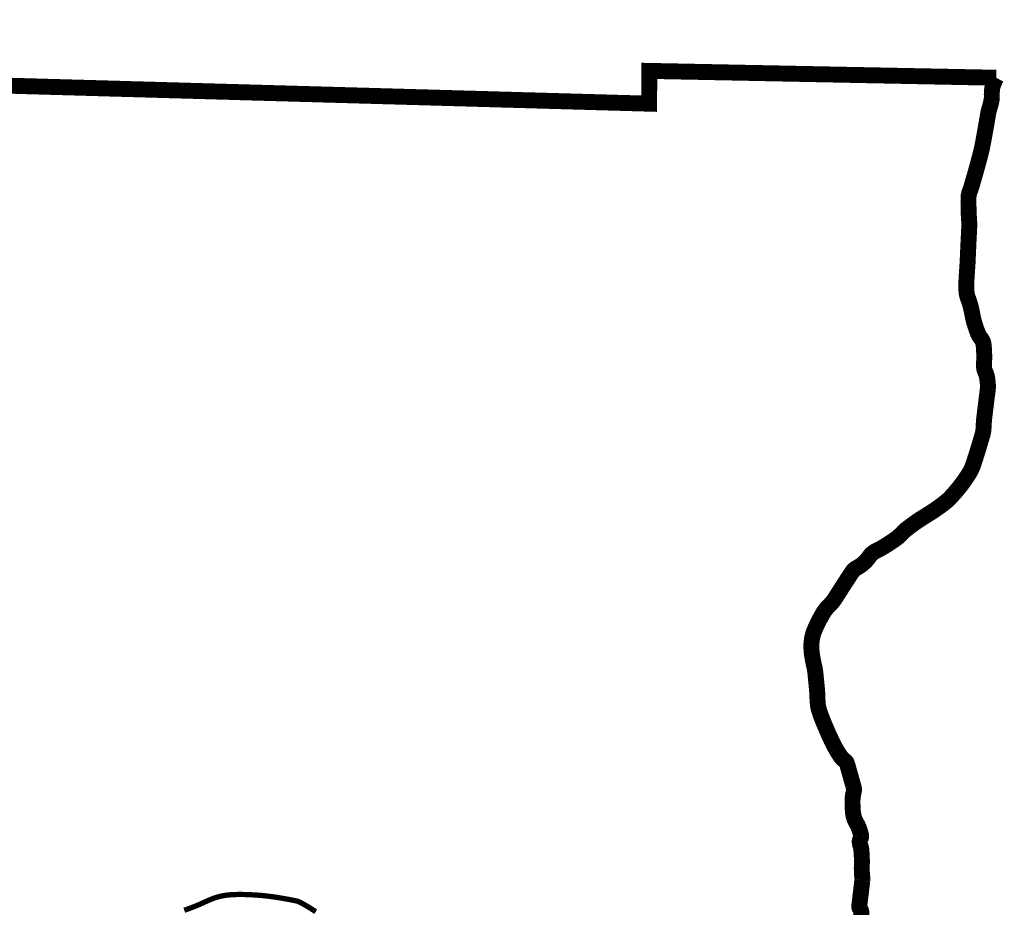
# Model space of a CAD drawing. Header units: feet. Extents: x 32.3 to 40.8, y 4.2 to 15.2.
# Tile 168 of 169: x 39.664 to 40.09, y 6.176 to 6.561. Entities that reach past the tile are written whole.
import ezdxf

# ---------------------------------------------------------------- set-up
doc = ezdxf.new("R2010")
doc.units = ezdxf.units.FT
doc.header["$MEASUREMENT"] = 0
doc.layers.add('BELMONT-BORDER', color=7, linetype='Continuous')
doc.layers.add('FACE', color=7, linetype='Continuous')

msp = doc.modelspace()

# ---------------------------------------------------------------- linework, layer by layer
at = {"layer": 'BELMONT-BORDER', "color": 7, "const_width": 0.00691}
msp.add_lwpolyline([(38.845, 5.61939), (38.8538, 6.55481), (39.12114, 6.55737), (39.12126, 6.54734), (39.93652, 6.52443), (39.93659, 6.53864), (40.08698, 6.53567)], dxfattribs=at)
msp.add_lwpolyline([(40.02845, 6.17191, 0.042798), (40.02848, 6.17386, 0.147885), (40.02792, 6.17534, -0.194316), (40.02759, 6.17653, -0.002644), (40.02786, 6.17884, 0.001533), (40.02834, 6.18281, 0.000167), (40.02887, 6.18734, 0.002446), (40.0289, 6.18765, 0.058399), (40.02889, 6.18903, -0.028804), (40.02869, 6.19182, -0.008123), (40.0287, 6.19435, 0.009336), (40.02871, 6.19688, 0.009851), (40.02867, 6.1982, 0.005039), (40.0285, 6.20078, 0.063836), (40.02815, 6.20247, -0.062086), (40.02779, 6.20422, -0.155581), (40.0281, 6.20558, 0.162501), (40.02839, 6.20688, 0.039146), (40.02819, 6.20794, 0.019266), (40.02754, 6.21001, 0.051338), (40.02627, 6.21268, -0.063951), (40.0253, 6.21486, -0.050097), (40.02486, 6.21711, -0.023551), (40.02465, 6.22197, -0.064423), (40.02518, 6.226, 0.133949), (40.02517, 6.22798, 0.000137), (40.02492, 6.22885, 0.000035), (40.02396, 6.23228, 0.000059), (40.02257, 6.23724, 0.000313), (40.02231, 6.23817, 0.1759), (40.02134, 6.23952, -0.099608), (40.01934, 6.24158, -0.007684), (40.01766, 6.24426, -0.016767), (40.01696, 6.24552, -0.005872), (40.01565, 6.24813, -0.006046), (40.01444, 6.25069, -0.006159), (40.01363, 6.25253, -0.002978), (40.01202, 6.25636, -0.018533), (40.01019, 6.2613, -0.044957), (40.0097, 6.26342, -0.029655), (40.00948, 6.26616, 0.017705), (40.00923, 6.27076, 0.002412), (40.00878, 6.27548, 0.004295), (40.00849, 6.27813, 0.030338), (40.00802, 6.28075, -0.01961), (40.0072, 6.28479, -0.034839), (40.00683, 6.28889, -0.044435), (40.00705, 6.29212, -0.052647), (40.00798, 6.29558, -0.032742), (40.01039, 6.30079, -0.006896), (40.01188, 6.30345, -0.018536), (40.01248, 6.30441, -0.055063), (40.01481, 6.30711, 0.060634), (40.01689, 6.30959, 0.004094), (40.01827, 6.31174, -0.002517), (40.02049, 6.31523, -0.002667), (40.02353, 6.3199, -0.007271), (40.02468, 6.3216, -0.122024), (40.02638, 6.32308, 0.067961), (40.02967, 6.32538, 0.058401), (40.03205, 6.32816, -0.093443), (40.03367, 6.32979, -0.044105), (40.03566, 6.33093, 0.03269), (40.03838, 6.3324, 0.008987), (40.04252, 6.3351, 0.020323), (40.04428, 6.3364, 0.038931), (40.04607, 6.33809, -0.039161), (40.04787, 6.33978, -0.012183), (40.05073, 6.34197, -0.011703), (40.05381, 6.3441, -0.009097), (40.0563, 6.34568, 0.007942), (40.05916, 6.34748, 0.011581), (40.06148, 6.34906, 0.008333), (40.06461, 6.35139, 0.040823), (40.06722, 6.35377, 0.022202), (40.07142, 6.35869, 0.028135), (40.07535, 6.36435, 0.055127), (40.07684, 6.36754, 0.005018), (40.07785, 6.3706, 0.003509), (40.07923, 6.375, 0.002576), (40.08102, 6.381, 0.021431), (40.0812, 6.38173, 0.042111), (40.08147, 6.3841, -0.02204), (40.08181, 6.38865, -0.000345), (40.08234, 6.39304, -0.000454), (40.08275, 6.39638, -0.003055), (40.08303, 6.39855, 0.003074), (40.08331, 6.40073, 0.046227), (40.08335, 6.40224, 0.021537), (40.08301, 6.40548, 0.074331), (40.08224, 6.40801, -0.091163), (40.08167, 6.4101, -0.038585), (40.08166, 6.41217, 0.024519), (40.08174, 6.41544, 0.01373), (40.08153, 6.41938, 0.038329), (40.08131, 6.42078, 0.119853), (40.08039, 6.42257, -0.086595), (40.07897, 6.42495, -0.010577), (40.07783, 6.42813, -0.018129), (40.07727, 6.43002, -0.016431), (40.07665, 6.43282, 0.013009), (40.07589, 6.43636, 0.035361), (40.07477, 6.43989, -0.055809), (40.07415, 6.44216, -0.036436), (40.07397, 6.44432, -0.017567), (40.07409, 6.44881, -0.003901), (40.07438, 6.45313, 0.007515), (40.07452, 6.45537, 0.000808), (40.07472, 6.45983, -0.000521), (40.07492, 6.46428, -0.001751), (40.07509, 6.46779, 0.003697), (40.07526, 6.47129, 0.029137), (40.07523, 6.4732, -0.011245), (40.07497, 6.47813, -0.010117), (40.07492, 6.48383, -0.053041), (40.07504, 6.48491, -0.035791), (40.07551, 6.48645, 0.021189), (40.07637, 6.48903, 0.000995), (40.07779, 6.49397, 0.001659), (40.07862, 6.49693, 0.003277), (40.08014, 6.50257, 0.009095), (40.08064, 6.50462, 0.009058), (40.08107, 6.50671, 0.002443), (40.08249, 6.51452, 0.002868), (40.08295, 6.51723, -0.002647), (40.08341, 6.51995, -0.033092), (40.08406, 6.52258, 0.027125), (40.08489, 6.52578, 0.05683), (40.08503, 6.52746, -0.030831), (40.08513, 6.53057, -0.063579), (40.08559, 6.53261, -0.039453), (40.08698, 6.53567)], format="xyb", dxfattribs=at)
at = {"layer": 'FACE', "color": 7, "const_width": 0.0023}
msp.add_lwpolyline([(39.73507, 6.17467), (39.73656, 6.17521), (39.73802, 6.17573), (39.73943, 6.17626), (39.74081, 6.17683), (39.74215, 6.17742), (39.74347, 6.17803), (39.74479, 6.17863), (39.74611, 6.1792), (39.74746, 6.17974), (39.74883, 6.18022), (39.75026, 6.18063), (39.75174, 6.18095), (39.75327, 6.18119), (39.75484, 6.18136), (39.75642, 6.18146), (39.75802, 6.18151), (39.7596, 6.18152), (39.76117, 6.1815), (39.76271, 6.18145), (39.7642, 6.18138), (39.76566, 6.1813), (39.76708, 6.1812), (39.76847, 6.18108), (39.76983, 6.18095), (39.77118, 6.1808), (39.77251, 6.18064), (39.77384, 6.18046), (39.77516, 6.18026), (39.77645, 6.18005), (39.77771, 6.17984), (39.7789, 6.17963), (39.78001, 6.17943), (39.78101, 6.17924), (39.78189, 6.17907), (39.78263, 6.17892), (39.78321, 6.17881), (39.78367, 6.17871), (39.78404, 6.17861), (39.78438, 6.1785), (39.78471, 6.17837), (39.78508, 6.17819), (39.78554, 6.17795), (39.78612, 6.17764), (39.78685, 6.17724), (39.78778, 6.17672), (39.78894, 6.17603), (39.79034, 6.17516), (39.79203, 6.17405)], dxfattribs=at)

doc.saveas('drawing.dxf')
